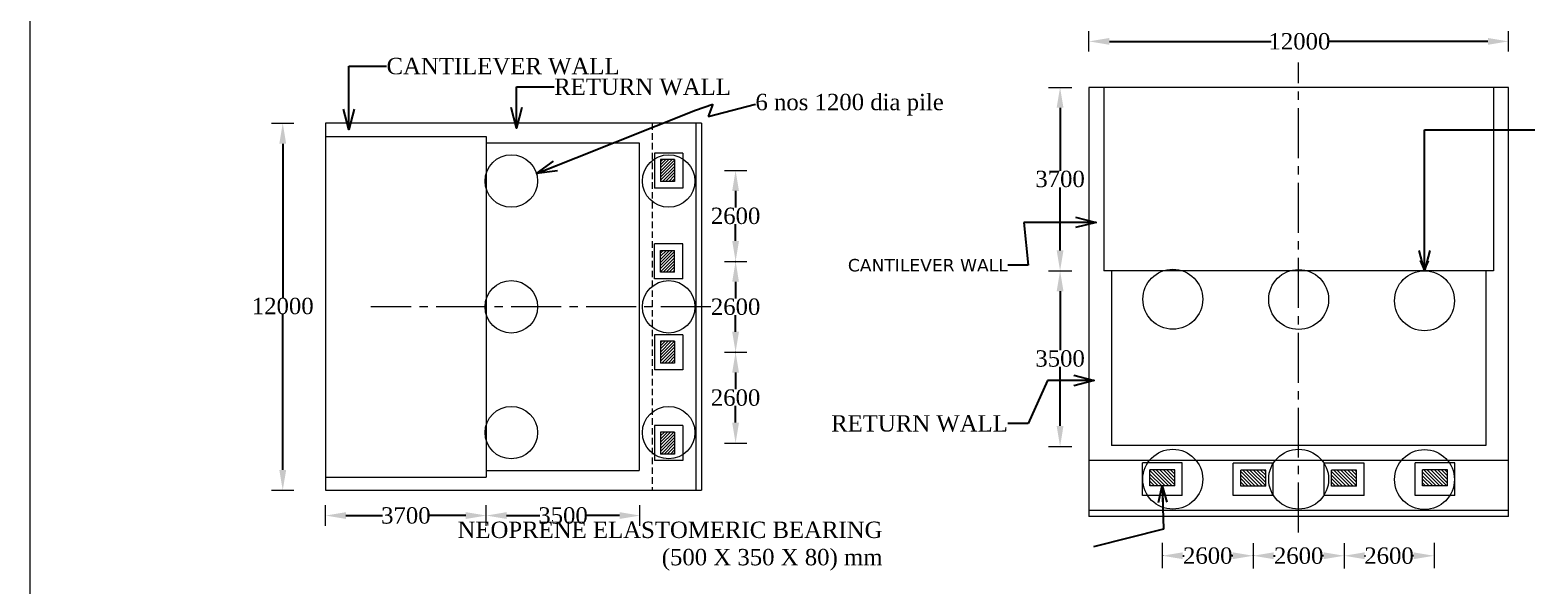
# Model space of a CAD drawing. Header units: millimetres. Extents: x -20950785 to 389010297, y -11535949 to 14056629.
# Tile 114 of 256: x 11224182 to 11293172, y -1604532 to -1579141. Entities that reach past the tile are written whole.
import ezdxf

# ---------------------------------------------------------------- set-up
doc = ezdxf.new("R2010")
doc.units = ezdxf.units.MM
doc.header["$LTSCALE"] = 60
doc.header["$MEASUREMENT"] = 0
doc.linetypes.add('CENTER2', pattern=[28.575, 19.05, -3.175, 3.175, -3.175])
doc.linetypes.add('HIDDEN', pattern=[0.375, 0.25, -0.125])
doc.dimstyles.get("Standard").update_dxf_attribs({"dimtxt": 400, "dimasz": 215, "dimexe": 0.18, "dimexo": 0.0625, "dimgap": 0.09, "dimtad": 0, "dimtih": 1, "dimtoh": 1, "dimdec": 0, "dimzin": 4, "dimdsep": 46, "dimtxsty": 'Standard', "dimblk": 'OPEN90', "dimcen": 0, "dimadec": 0, "dimazin": 1, "dimtfac": 1, "dimtdec": 0, "dimtix": 1, "dimtofl": 0, "dimtmove": 0, "dimatfit": 3, "dimldrblk": 'OPEN30', "dimfxl": 1, "dimtolj": 1, "dimtzin": 0, "dimarcsym": 0})
pattern_1 = [(45, (9965218.75, -1731223.01), (-70.710678, 70.710678), [])]

# ---------------------------------------------------------------- blocks, each defined once
blk = doc.blocks.new('*D556')
at = {"color": 0, "linetype": 'Continuous', "lineweight": -2, "transparency": 16777216}
for p, q in [((11256451, -1593884), (11256462, -1593884)), ((11256461, -1594819), (11256461, -1595582)), ((11256461, -1597108), (11256461, -1596345)), ((11256462, -1598043), (11256462, -1598043))]:
    blk.add_line(p, q, dxfattribs=at)
at = {"color": 0, "linetype": 'Continuous', "lineweight": 9, "transparency": 16777216}
for points in [[(11256306, -1594819), (11256617, -1594819), (11256461, -1593884)], [(11256306, -1597108), (11256617, -1597108), (11256461, -1598043)]]:
    blk.add_solid(points, dxfattribs=at)
at = {"layer": 'Defpoints', "color": 0, "linetype": 'Continuous', "lineweight": 9, "transparency": 16777216}
for p in [(11256451, -1593884), (11256461, -1598043), (11256461, -1598043)]:
    blk.add_point(p, dxfattribs=at)
at = {"color": 0, "linetype": 'Continuous', "lineweight": 9, "transparency": 16777216, "insert": (11256461, -1595964), "char_height": 500, "attachment_point": 5}
blk.add_mtext('\\A1;{\\fTimes New Roman|b0|i0|c0|p18;\\H1.5x;2600}', dxfattribs=at)
blk = doc.blocks.new('*D557')
at = {"color": 0, "linetype": 'Continuous', "lineweight": -2, "transparency": 16777216}
for p, q in [((11256462, -1589725), (11256462, -1589725)), ((11256462, -1590660), (11256462, -1591423)), ((11256462, -1592949), (11256462, -1592186)), ((11256441, -1593884), (11256462, -1593884))]:
    blk.add_line(p, q, dxfattribs=at)
at = {"color": 0, "linetype": 'Continuous', "lineweight": 9, "transparency": 16777216}
for points in [[(11256306, -1590660), (11256617, -1590660), (11256462, -1589725)], [(11256306, -1592949), (11256617, -1592949), (11256462, -1593884)]]:
    blk.add_solid(points, dxfattribs=at)
at = {"layer": 'Defpoints', "color": 0, "linetype": 'Continuous', "lineweight": 9, "transparency": 16777216}
for p in [(11256462, -1589725), (11256441, -1593884), (11256462, -1593884)]:
    blk.add_point(p, dxfattribs=at)
at = {"color": 0, "linetype": 'Continuous', "lineweight": 9, "transparency": 16777216, "insert": (11256462, -1591805), "char_height": 500, "attachment_point": 5}
blk.add_mtext('\\A1;{\\fTimes New Roman|b0|i0|c0|p18;\\H1.5x;2600}', dxfattribs=at)
blk = doc.blocks.new('*D558')
at = {"color": 0, "linetype": 'Continuous', "lineweight": -2, "transparency": 16777216}
for p, q in [((11235740, -1583405), (11235740, -1583405)), ((11235740, -1584340), (11235740, -1591392)), ((11235740, -1599270), (11235740, -1592155)), ((11235740, -1600205), (11235740, -1600205))]:
    blk.add_line(p, q, dxfattribs=at)
at = {"color": 0, "linetype": 'Continuous', "lineweight": 9, "transparency": 16777216}
for points in [[(11235584, -1584340), (11235896, -1584340), (11235740, -1583405)], [(11235584, -1599270), (11235896, -1599270), (11235740, -1600205)]]:
    blk.add_solid(points, dxfattribs=at)
at = {"layer": 'Defpoints', "color": 0, "linetype": 'Continuous', "lineweight": 9, "transparency": 16777216}
for p in [(11235740, -1583405), (11235740, -1600205), (11235740, -1600205)]:
    blk.add_point(p, dxfattribs=at)
at = {"color": 0, "linetype": 'Continuous', "lineweight": 9, "transparency": 16777216, "insert": (11235740, -1591774), "char_height": 500, "attachment_point": 5}
blk.add_mtext('\\A1;{\\fTimes New Roman|b0|i0|c0|p18;\\H1.5x;12000}', dxfattribs=at)
blk = doc.blocks.new('*D559')
at = {"color": 0, "linetype": 'Continuous', "lineweight": -2, "transparency": 16777216}
for p, q in [((11237699, -1601360), (11237699, -1601360)), ((11238634, -1601360), (11240309, -1601360)), ((11244114, -1601360), (11242440, -1601360)), ((11245049, -1601360), (11245049, -1601360))]:
    blk.add_line(p, q, dxfattribs=at)
at = {"color": 0, "linetype": 'Continuous', "lineweight": 9, "transparency": 16777216}
for points in [[(11238634, -1601204), (11238634, -1601516), (11237699, -1601360)], [(11244114, -1601204), (11244114, -1601516), (11245049, -1601360)]]:
    blk.add_solid(points, dxfattribs=at)
at = {"layer": 'Defpoints', "color": 0, "linetype": 'Continuous', "lineweight": 9, "transparency": 16777216}
for p in [(11237699, -1601360), (11245049, -1601360), (11245049, -1601360)]:
    blk.add_point(p, dxfattribs=at)
at = {"color": 0, "linetype": 'Continuous', "lineweight": 9, "transparency": 16777216, "insert": (11241374, -1601360), "char_height": 500, "attachment_point": 5}
blk.add_mtext('\\A1;{\\fTimes New Roman|b0|i0|c0|p18;\\H1.5x;3700}', dxfattribs=at)
blk = doc.blocks.new('*D560')
at = {"color": 0, "linetype": 'Continuous', "lineweight": -2, "transparency": 16777216}
for p, q in [((11245049, -1601360), (11245049, -1601360)), ((11245984, -1601360), (11247502, -1601360)), ((11251151, -1601360), (11249633, -1601360)), ((11252086, -1601360), (11252086, -1601360))]:
    blk.add_line(p, q, dxfattribs=at)
at = {"color": 0, "linetype": 'Continuous', "lineweight": 9, "transparency": 16777216}
for points in [[(11245984, -1601204), (11245984, -1601516), (11245049, -1601360)], [(11251151, -1601204), (11251151, -1601516), (11252086, -1601360)]]:
    blk.add_solid(points, dxfattribs=at)
at = {"layer": 'Defpoints', "color": 0, "linetype": 'Continuous', "lineweight": 9, "transparency": 16777216}
for p in [(11245049, -1601360), (11252086, -1601360), (11252086, -1601360)]:
    blk.add_point(p, dxfattribs=at)
at = {"color": 0, "linetype": 'Continuous', "lineweight": 9, "transparency": 16777216, "insert": (11248567, -1601360), "char_height": 500, "attachment_point": 5}
blk.add_mtext('\\A1;{\\fTimes New Roman|b0|i0|c0|p18;\\H1.5x;3500}', dxfattribs=at)
blk = doc.blocks.new('*D567')
at = {"color": 0, "linetype": 'Continuous', "lineweight": -2, "transparency": 16777216}
for p, q in [((11275989, -1603183), (11275989, -1603199)), ((11276924, -1603199), (11276991, -1603199)), ((11279210, -1603199), (11279143, -1603199)), ((11280145, -1603199), (11280145, -1603199))]:
    blk.add_line(p, q, dxfattribs=at)
at = {"color": 0, "linetype": 'Continuous', "lineweight": 9, "transparency": 16777216}
for points in [[(11276924, -1603043), (11276924, -1603355), (11275989, -1603199)], [(11279210, -1603043), (11279210, -1603355), (11280145, -1603199)]]:
    blk.add_solid(points, dxfattribs=at)
at = {"layer": 'Defpoints', "color": 0, "linetype": 'Continuous', "lineweight": 9, "transparency": 16777216}
for p in [(11275989, -1603183), (11275989, -1603199), (11280145, -1603199)]:
    blk.add_point(p, dxfattribs=at)
at = {"color": 0, "linetype": 'Continuous', "lineweight": 9, "transparency": 16777216, "insert": (11278067, -1603199), "char_height": 500, "attachment_point": 5}
blk.add_mtext('\\A1;{\\fTimes New Roman|b0|i0|c0|p18;\\H1.5x;2600}', dxfattribs=at)
blk = doc.blocks.new('*D568')
at = {"color": 0, "linetype": 'Continuous', "lineweight": -2, "transparency": 16777216}
for p, q in [((11280147, -1603183), (11280147, -1603200)), ((11281082, -1603200), (11281151, -1603200)), ((11283371, -1603200), (11283303, -1603200)), ((11284306, -1603200), (11284306, -1603200))]:
    blk.add_line(p, q, dxfattribs=at)
at = {"color": 0, "linetype": 'Continuous', "lineweight": 9, "transparency": 16777216}
for points in [[(11281082, -1603044), (11281082, -1603356), (11280147, -1603200)], [(11283371, -1603044), (11283371, -1603356), (11284306, -1603200)]]:
    blk.add_solid(points, dxfattribs=at)
at = {"layer": 'Defpoints', "color": 0, "linetype": 'Continuous', "lineweight": 9, "transparency": 16777216}
for p in [(11280147, -1603183), (11280147, -1603200), (11284306, -1603200)]:
    blk.add_point(p, dxfattribs=at)
at = {"color": 0, "linetype": 'Continuous', "lineweight": 9, "transparency": 16777216, "insert": (11282227, -1603200), "char_height": 500, "attachment_point": 5}
blk.add_mtext('\\A1;{\\fTimes New Roman|b0|i0|c0|p18;\\H1.5x;2600}', dxfattribs=at)
blk = doc.blocks.new('*D569')
at = {"color": 0, "linetype": 'Continuous', "lineweight": -2, "transparency": 16777216}
for p, q in [((11272630, -1579656), (11272630, -1579656)), ((11273565, -1579656), (11280962, -1579656)), ((11290889, -1579656), (11283562, -1579656)), ((11291824, -1579656), (11291824, -1579656))]:
    blk.add_line(p, q, dxfattribs=at)
at = {"color": 0, "linetype": 'Continuous', "lineweight": 9, "transparency": 16777216}
for points in [[(11273565, -1579500), (11273565, -1579812), (11272630, -1579656)], [(11290889, -1579500), (11290889, -1579812), (11291824, -1579656)]]:
    blk.add_solid(points, dxfattribs=at)
at = {"layer": 'Defpoints', "color": 0, "linetype": 'Continuous', "lineweight": 9, "transparency": 16777216}
for p in [(11272630, -1579656), (11272630, -1579656), (11291824, -1579656)]:
    blk.add_point(p, dxfattribs=at)
at = {"color": 0, "linetype": 'Continuous', "lineweight": 9, "transparency": 16777216, "insert": (11282262, -1579656), "char_height": 500, "attachment_point": 5}
blk.add_mtext('\\A1;{\\fTimes New Roman|b0|i0|c0|p18;\\H1.5x;12000}', dxfattribs=at)
blk = doc.blocks.new('*D570')
at = {"color": 0, "linetype": 'Continuous', "lineweight": -2, "transparency": 16777216}
for p, q in [((11271310, -1581759), (11271310, -1581759)), ((11271310, -1582694), (11271310, -1585575)), ((11271310, -1589221), (11271310, -1586340)), ((11271310, -1590156), (11271310, -1590156))]:
    blk.add_line(p, q, dxfattribs=at)
at = {"color": 0, "linetype": 'Continuous', "lineweight": 9, "transparency": 16777216}
for points in [[(11271154, -1582694), (11271465, -1582694), (11271310, -1581759)], [(11271154, -1589221), (11271465, -1589221), (11271310, -1590156)]]:
    blk.add_solid(points, dxfattribs=at)
at = {"layer": 'Defpoints', "color": 0, "linetype": 'Continuous', "lineweight": 9, "transparency": 16777216}
for p in [(11271310, -1581759), (11271310, -1590156), (11271310, -1590156)]:
    blk.add_point(p, dxfattribs=at)
at = {"color": 0, "linetype": 'Continuous', "lineweight": 9, "transparency": 16777216, "insert": (11271310, -1585957), "char_height": 500, "attachment_point": 5}
blk.add_mtext('\\A1;{\\fTimes New Roman|b0|i0|c0|p18;\\H1.5x;3700}', dxfattribs=at)
blk = doc.blocks.new('*D571')
at = {"color": 0, "linetype": 'Continuous', "lineweight": -2, "transparency": 16777216}
for p, q in [((11271310, -1590156), (11271310, -1590156)), ((11271310, -1591091), (11271310, -1593794)), ((11271310, -1597260), (11271310, -1594557)), ((11271310, -1598195), (11271310, -1598195))]:
    blk.add_line(p, q, dxfattribs=at)
at = {"color": 0, "linetype": 'Continuous', "lineweight": 9, "transparency": 16777216}
for points in [[(11271154, -1591091), (11271465, -1591091), (11271310, -1590156)], [(11271154, -1597260), (11271465, -1597260), (11271310, -1598195)]]:
    blk.add_solid(points, dxfattribs=at)
at = {"layer": 'Defpoints', "color": 0, "linetype": 'Continuous', "lineweight": 9, "transparency": 16777216}
for p in [(11271310, -1590156), (11271310, -1598195), (11271310, -1598195)]:
    blk.add_point(p, dxfattribs=at)
at = {"color": 0, "linetype": 'Continuous', "lineweight": 9, "transparency": 16777216, "insert": (11271310, -1594175), "char_height": 500, "attachment_point": 5}
blk.add_mtext('\\A1;{\\fTimes New Roman|b0|i0|c0|p18;\\H1.5x;3500}', dxfattribs=at)
blk = doc.blocks.new('*D574')
at = {"color": 0, "linetype": 'Continuous', "lineweight": -2, "transparency": 16777216}
for p, q in [((11284306, -1603200), (11284306, -1603200)), ((11285241, -1603200), (11285287, -1603200)), ((11287485, -1603200), (11287439, -1603200)), ((11288420, -1603200), (11288420, -1603200))]:
    blk.add_line(p, q, dxfattribs=at)
at = {"color": 0, "linetype": 'Continuous', "lineweight": 9, "transparency": 16777216}
for points in [[(11285241, -1603044), (11285241, -1603356), (11284306, -1603200)], [(11287485, -1603044), (11287485, -1603356), (11288420, -1603200)]]:
    blk.add_solid(points, dxfattribs=at)
at = {"layer": 'Defpoints', "color": 0, "linetype": 'Continuous', "lineweight": 9, "transparency": 16777216}
for p in [(11284306, -1603200), (11284306, -1603200), (11288420, -1603200)]:
    blk.add_point(p, dxfattribs=at)
at = {"color": 0, "linetype": 'Continuous', "lineweight": 9, "transparency": 16777216, "insert": (11286363, -1603200), "char_height": 500, "attachment_point": 5}
blk.add_mtext('\\A1;{\\fTimes New Roman|b0|i0|c0|p18;\\H1.5x;2600}', dxfattribs=at)
blk = doc.blocks.new('*D579')
at = {"color": 0, "linetype": 'Continuous', "lineweight": -2, "transparency": 16777216}
for p, q in [((11256462, -1585566), (11256462, -1585566)), ((11256462, -1586501), (11256462, -1587264)), ((11256462, -1588790), (11256462, -1588027)), ((11256441, -1589725), (11256462, -1589725))]:
    blk.add_line(p, q, dxfattribs=at)
at = {"color": 0, "linetype": 'Continuous', "lineweight": 9, "transparency": 16777216}
for points in [[(11256306, -1586501), (11256617, -1586501), (11256462, -1585566)], [(11256306, -1588790), (11256617, -1588790), (11256462, -1589725)]]:
    blk.add_solid(points, dxfattribs=at)
at = {"layer": 'Defpoints', "color": 0, "linetype": 'Continuous', "lineweight": 9, "transparency": 16777216}
for p in [(11256462, -1585566), (11256441, -1589725), (11256462, -1589725)]:
    blk.add_point(p, dxfattribs=at)
at = {"color": 0, "linetype": 'Continuous', "lineweight": 9, "transparency": 16777216, "insert": (11256462, -1587646), "char_height": 500, "attachment_point": 5}
blk.add_mtext('\\A1;{\\fTimes New Roman|b0|i0|c0|p18;\\H1.5x;2600}', dxfattribs=at)

msp = doc.modelspace()

# ---------------------------------------------------------------- hatches: boundary and pattern name
at = {"linetype": 'Continuous', "lineweight": 9}
h = msp.add_hatch(dxfattribs=at)
h.set_pattern_fill('ANSI31', color=256, scale=800)
h.set_pattern_definition([(45, (9965218.75, -1727605.51), (-70.710678, 70.710678), [])])
h.paths.add_polyline_path([(11253669.37, -1585066.69), (11253029.37, -1585066.69), (11253029.37, -1586066.69), (11253669.37, -1586066.69)])
h = msp.add_hatch(dxfattribs=at)
h.set_pattern_fill('ANSI31', color=256, scale=800)
h.set_pattern_definition(pattern_1)
h.paths.add_polyline_path([(11253029.37, -1589225.19), (11253669.37, -1589225.19), (11253669.37, -1590225.19), (11253029.37, -1590225.19)])
h = msp.add_hatch(dxfattribs=at)
h.set_pattern_fill('ANSI31', color=256, scale=800)
h.set_pattern_definition(pattern_1)
h.paths.add_polyline_path([(11253029.37, -1594384.19), (11253669.37, -1594384.19), (11253669.37, -1593384.19), (11253029.37, -1593384.19)])
h = msp.add_hatch(dxfattribs=at)
h.set_pattern_fill('ANSI31', color=256, scale=800)
h.set_pattern_definition([(45, (9965218.75, -1730682.01), (-70.710678, 70.710678), [])])
h.paths.add_polyline_path([(11253669.37, -1597543.19), (11253029.37, -1597543.19), (11253029.37, -1598543.19), (11253669.37, -1598543.19)])
h = msp.add_hatch(dxfattribs=at)
h.set_pattern_fill('ANSI31', color=256, scale=914, angle=-90)
h.set_pattern_definition([(315, (11124448.83, -127949.55), (80.78695, 80.78695), [])])
h.paths.add_polyline_path([(11276559.93, -1600004.39), (11276559.93, -1599273.19), (11275417.43, -1599273.19), (11275417.43, -1600004.39)])
h = msp.add_hatch(dxfattribs=at)
h.set_pattern_fill('ANSI31', color=256, scale=914, angle=-90)
h.set_pattern_definition([(315, (11123237.82, -127957.29), (80.78695, 80.78695), [])])
h.paths.add_polyline_path([(11279576.17, -1599280.93), (11279576.17, -1600012.13), (11280718.67, -1600012.13), (11280718.67, -1599280.93)])
h = msp.add_hatch(dxfattribs=at)
h.set_pattern_fill('ANSI31', color=256, scale=914, angle=-90)
h.set_pattern_definition([(315, (11127396.57, -127954.91), (80.78695, 80.78695), [])])
h.paths.add_polyline_path([(11283734.91, -1599278.54), (11283734.91, -1600009.74), (11284877.41, -1600009.74), (11284877.41, -1599278.54)])
h = msp.add_hatch(dxfattribs=at)
h.set_pattern_fill('ANSI31', color=256, scale=914, angle=-90)
h.set_pattern_definition([(315, (11126185.56, -127949.55), (80.78695, 80.78695), [])])
h.paths.add_polyline_path([(11289036.16, -1600004.39), (11289036.16, -1599273.19), (11287893.66, -1599273.19), (11287893.66, -1600004.39)])

# ---------------------------------------------------------------- linework, layer by layer
for p, q in [((11272629.79, -1580125.81), (11272629.79, -1579185.81)), ((11291823.79, -1580125.81), (11291823.79, -1579185.81)), ((11270772.66, -1581758.66), (11271846.61, -1581758.66)), ((11272629.79, -1581758.66), (11272629.79, -1601409.66)), ((11291823.79, -1581758.66), (11272629.79, -1581758.66)), ((11272629.79, -1581758.66), (11272629.79, -1589756.16)), ((11273315.29, -1581758.66), (11273315.29, -1590156.04)), ((11273315.29, -1581758.66), (11273315.29, -1582693.65)), ((11291138.29, -1581758.66), (11291138.29, -1590156.04)), ((11291823.79, -1601409.66), (11291823.79, -1581758.66)), ((11235231.76, -1583404.69), (11236248.26, -1583404.69)), ((11237699.37, -1583404.69), (11237699.37, -1600204.69)), ((11254899.37, -1583404.69), (11237699.37, -1583404.69)), ((11237699.37, -1584004.69), (11245049.37, -1584004.69)), ((11245049.37, -1584004.69), (11245049.37, -1599604.69)), ((11254649.37, -1583404.69), (11254649.37, -1600204.69)), ((11254899.37, -1583404.69), (11254899.37, -1600204.69)), ((11245049.37, -1584304.69), (11252049.37, -1584304.69)), ((11252049.37, -1584304.69), (11252049.37, -1599304.69)), ((11254049.37, -1584766.69), (11252749.37, -1584766.69)), ((11252749.37, -1584766.69), (11252749.37, -1586366.69)), ((11253669.37, -1585066.69), (11253029.37, -1585066.69)), ((11253029.37, -1585066.69), (11253029.37, -1586066.69)), ((11253669.37, -1585066.69), (11253669.37, -1586066.69)), ((11254049.37, -1584766.69), (11254049.37, -1586366.69)), ((11253669.37, -1586066.69), (11253029.37, -1586066.69)), ((11255953.22, -1585566.69), (11256969.72, -1585566.69)), ((11254049.37, -1586366.69), (11252749.37, -1586366.69)), ((11254049.37, -1588925.19), (11252749.37, -1588925.19)), ((11252749.37, -1590525.19), (11252749.37, -1588925.19)), ((11253029.37, -1590225.19), (11253029.37, -1589225.19)), ((11253669.37, -1590225.19), (11253669.37, -1589225.19)), ((11254049.37, -1590525.19), (11254049.37, -1588925.19)), ((11253669.37, -1590225.19), (11253029.37, -1590225.19)), ((11255953.22, -1589725.19), (11256969.72, -1589725.19)), ((11255953.4, -1589725.19), (11256969.9, -1589725.19)), ((11270772.66, -1590156.04), (11271846.61, -1590156.04)), ((11291138.29, -1590156.04), (11273315.29, -1590156.04)), ((11273658.04, -1590156.04), (11273658.04, -1598153.54)), ((11290795.54, -1590156.04), (11290795.54, -1598153.54)), ((11254049.37, -1590525.19), (11252749.37, -1590525.19)), ((11254049.37, -1593084.19), (11252749.37, -1593084.19)), ((11252749.37, -1593084.19), (11252749.37, -1594684.19)), ((11253669.37, -1593384.19), (11253029.37, -1593384.19)), ((11253029.37, -1593384.19), (11253029.37, -1594384.19)), ((11253669.37, -1593384.19), (11253669.37, -1594384.19)), ((11254049.37, -1593084.19), (11254049.37, -1594684.19)), ((11255953.22, -1593884.19), (11256969.72, -1593884.19)), ((11254049.37, -1594684.19), (11252749.37, -1594684.19)), ((11253669.37, -1594384.19), (11253029.37, -1594384.19)), ((11272629.79, -1594783.16), (11272629.79, -1596382.66)), ((11272629.79, -1596382.66), (11272629.79, -1601409.66)), ((11254049.37, -1597243.19), (11252749.37, -1597243.19)), ((11252749.37, -1597243.19), (11252749.37, -1598843.19)), ((11253669.37, -1597543.19), (11253029.37, -1597543.19)), ((11253029.37, -1597543.19), (11253029.37, -1598543.19)), ((11253669.37, -1597543.19), (11253669.37, -1598543.19)), ((11254049.37, -1597243.19), (11254049.37, -1598843.19)), ((11255953.22, -1598043.19), (11256969.72, -1598043.19)), ((11270772.66, -1598194.83), (11271846.61, -1598194.83)), ((11290795.54, -1598153.54), (11273658.04, -1598153.54)), ((11254049.37, -1598843.19), (11252749.37, -1598843.19)), ((11253669.37, -1598543.19), (11253029.37, -1598543.19)), ((11291823.79, -1598839.04), (11272629.79, -1598839.04)), ((11275074.68, -1600438.54), (11275074.68, -1598953.29)), ((11276902.68, -1598953.29), (11275074.68, -1598953.29)), ((11276902.68, -1600438.54), (11276902.68, -1598953.29)), ((11279233.42, -1600446.28), (11279233.42, -1598961.03)), ((11281061.42, -1598961.03), (11279233.42, -1598961.03)), ((11281061.42, -1600446.28), (11281061.42, -1598961.03)), ((11283392.16, -1600443.89), (11283392.16, -1598958.64)), ((11285220.16, -1598958.64), (11283392.16, -1598958.64)), ((11285220.16, -1600443.89), (11285220.16, -1598958.64)), ((11287550.91, -1600438.54), (11287550.91, -1598953.29)), ((11289378.91, -1598953.29), (11287550.91, -1598953.29)), ((11289378.91, -1600438.54), (11289378.91, -1598953.29)), ((11237699.37, -1599604.69), (11245049.37, -1599604.69)), ((11237699.37, -1599604.69), (11238517.74, -1599604.69)), ((11245049.37, -1599304.69), (11252049.37, -1599304.69)), ((11275417.43, -1600004.39), (11275417.43, -1599273.19)), ((11276559.93, -1599273.19), (11275417.43, -1599273.19)), ((11276559.93, -1600004.39), (11276559.93, -1599273.19)), ((11279576.17, -1600012.13), (11279576.17, -1599280.93)), ((11280718.67, -1599280.93), (11279576.17, -1599280.93)), ((11280718.67, -1600012.13), (11280718.67, -1599280.93)), ((11283734.91, -1600009.74), (11283734.91, -1599278.54)), ((11284877.41, -1599278.54), (11283734.91, -1599278.54)), ((11284877.41, -1600009.74), (11284877.41, -1599278.54)), ((11287893.66, -1600004.39), (11287893.66, -1599273.19)), ((11289036.16, -1599273.19), (11287893.66, -1599273.19)), ((11289036.16, -1600004.39), (11289036.16, -1599273.19)), ((11235231.76, -1600204.69), (11236248.26, -1600204.69)), ((11237699.37, -1600204.69), (11254899.37, -1600204.69)), ((11237699.37, -1600204.69), (11244699.37, -1600204.69)), ((11249099.37, -1600204.69), (11250499.37, -1600204.69)), ((11250499.37, -1600204.69), (11254899.37, -1600204.69)), ((11276902.68, -1600438.54), (11275074.68, -1600438.54)), ((11276559.93, -1600004.39), (11275417.43, -1600004.39)), ((11281061.42, -1600446.28), (11279233.42, -1600446.28)), ((11280718.67, -1600012.13), (11279576.17, -1600012.13)), ((11285220.16, -1600443.89), (11283392.16, -1600443.89)), ((11284877.41, -1600009.74), (11283734.91, -1600009.74)), ((11289378.91, -1600438.54), (11287550.91, -1600438.54)), ((11289036.16, -1600004.39), (11287893.66, -1600004.39)), ((11237699.37, -1601830.19), (11237699.37, -1600890.19)), ((11245049.37, -1601830.19), (11245049.37, -1600890.19)), ((11252085.51, -1601830.19), (11252085.51, -1600890.19)), ((11291823.79, -1601124.04), (11272629.79, -1601124.04)), ((11291823.79, -1601409.66), (11272629.79, -1601409.66)), ((11275988.68, -1602613.69), (11275988.68, -1603775.04)), ((11280147.42, -1602621.43), (11280147.42, -1603782.78)), ((11284306.16, -1602619.05), (11284306.16, -1603780.4)), ((11288420.44, -1602613.69), (11288420.44, -1603775.04))]:
    msp.add_line(p, q, dxfattribs=at)
at = {"linetype": 'CENTER2', "lineweight": 9, "ltscale": 2}
for p, q in [((11282226.79, -1602138.66), (11282226.79, -1580619.64)), ((11255333.57, -1591804.69), (11239768.69, -1591804.69))]:
    msp.add_line(p, q, dxfattribs=at)
at = {"linetype": 'HIDDEN', "lineweight": 9, "ltscale": 20}
msp.add_line((11252649.37, -1583404.69), (11252649.37, -1600204.69), dxfattribs=at)
at = {"linetype": 'Continuous', "lineweight": 9, "ltscale": 2}
for p, q in [((11253029.37, -1589225.19), (11253669.37, -1589225.19)), ((11287985.05, -1590156.04), (11287780.19, -1589699.76)), ((11287985.05, -1590156.04), (11288189.91, -1589699.76))]:
    msp.add_line(p, q, dxfattribs=at)
at = {"color": 7, "linetype": 'Continuous', "lineweight": 9, "ltscale": 2}
msp.add_lwpolyline([(11224181.5, -1430738.8), (11559138.7, -1430738.8), (11559138.7, -1657832.19), (11224181.5, -1657832.19)], close=True, dxfattribs=at)
at = {"linetype": 'Continuous', "lineweight": 9}
for centre, radius in [((11246199.37, -1586046.69), 1200), ((11253399.37, -1586046.69), 1200), ((11276468.53, -1591458.89), 1371), ((11282226.79, -1591469.91), 1371), ((11287985.05, -1591527.04), 1371), ((11246199.37, -1591804.69), 1200), ((11253399.37, -1591804.69), 1200), ((11246199.37, -1597562.69), 1200), ((11253399.37, -1597562.69), 1200), ((11276466.94, -1599695.62), 1371), ((11282226.79, -1599695.91), 1371), ((11287985.05, -1599711.81), 1371)]:
    msp.add_circle(centre, radius, dxfattribs=at)

# ---------------------------------------------------------------- texts
for s, insert, char_height, width, attachment_point in [('{\\fTimes New Roman|b0|i0|c0|p18;CANTILEVER WALL}', (11240489.45, -1580792.99), 750, 12909.5255, 4), ('{\\fTimes New Roman|b0|i0|c0|p18;RETURN WALL}', (11248160.4, -1581738.9), 750, 8608.9646, 4), ('{\\fVerdana|b0|i0|c0|p34;CANTILEVER WALL}', (11268917.75, -1589906.18), 571.25, 14749.1329, 6), ('{\\fTimes New Roman|b0|i0|c0|p18;RETURN WALL}', (11268919.41, -1597149.22), 750, 8075.655, 6)]:
    msp.add_mtext(s, dxfattribs=dict(at, insert=insert, char_height=char_height, width=width, attachment_point=attachment_point))
at = {"linetype": 'Continuous', "lineweight": 9, "char_height": 750}
for s, insert, attachment_point in [('{\\fTimes New Roman|b0|i0|c0|p18;6 nos 1200 dia pile}', (11257368.65, -1582553.02), 4), ('{\\fTimes New Roman|b0|i0|c0|p18;NEOPRENE ELASTOMERIC BEARING\\P  (500 X 350 X 80) mm\\P }', (11263183.08, -1603385.04), 6)]:
    msp.add_mtext(s, dxfattribs=dict(at, insert=insert, attachment_point=attachment_point))

# ---------------------------------------------------------------- dimensions: what is measured, and where the dimension line sits
at = {"linetype": 'Continuous', "lineweight": 9}
for base, p1, p2, angle, picture, middle in [((11272629.79, -1579655.81), (11291823.79, -1579655.81), (11272629.79, -1579655.81), 180, '*D569', (11282262.07, -1579655.81)), ((11235740.19, -1600204.69), (11235740.19, -1583404.69), (11235740.19, -1600204.69), 270, '*D558', (11235740.19, -1591773.81))]:
    dim = msp.add_linear_dim(base=base, p1=p1, p2=p2, angle=angle, text='{\\fTimes New Roman|b0|i0|c0|p18;\\H1.5x;12000}', dimstyle='Standard', override={"dimtxt": 500, "dimasz": 935, "dimfxl": 300}, dxfattribs=at)
    dim.commit()
    dim.dimension.update_dxf_attribs({"geometry": picture, "text_midpoint": middle, "dimtype": 160})
for base, p1, p2, angle, text, picture, middle in [((11271309.63, -1590156.04), (11271309.63, -1581758.66), (11271309.63, -1590156.04), 270, '{\\fTimes New Roman|b0|i0|c0|p18;\\H1.5x;3700}', '*D570', (11271309.63, -1585957.35)), ((11256461.65, -1589725.19), (11256461.65, -1585566.19), (11256441.25, -1589725.19), 90, '{\\fTimes New Roman|b0|i0|c0|p18;\\H1.5x;2600}', '*D579', (11256461.65, -1587645.69)), ((11256461.65, -1593884.19), (11256461.65, -1589725.19), (11256441.25, -1593884.19), 90, '{\\fTimes New Roman|b0|i0|c0|p18;\\H1.5x;2600}', '*D557', (11256461.65, -1591804.69)), ((11271309.63, -1598194.83), (11271309.63, -1590156.04), (11271309.63, -1598194.83), 270, '{\\fTimes New Roman|b0|i0|c0|p18;\\H1.5x;3500}', '*D571', (11271309.63, -1594175.43)), ((11256461.47, -1598043.19), (11256451.27, -1593884.19), (11256461.47, -1598043.19), 90, '{\\fTimes New Roman|b0|i0|c0|p18;\\H1.5x;2600}', '*D556', (11256461.47, -1595963.69))]:
    dim = msp.add_linear_dim(base=base, p1=p1, p2=p2, angle=angle, text=text, dimstyle='Standard', override={"dimtxt": 500, "dimasz": 935, "dimfxl": 300}, dxfattribs=at)
    dim.commit()
    dim.dimension.update_dxf_attribs({"geometry": picture, "text_midpoint": middle})
for base, p1, p2, text, picture, middle in [((11245049.37, -1601360.19), (11237699.37, -1601360.19), (11245049.37, -1601360.19), '{\\fTimes New Roman|b0|i0|c0|p18;\\H1.5x;3700}', '*D559', (11241374.37, -1601360.19)), ((11252085.51, -1601360.19), (11245049.37, -1601360.19), (11252085.51, -1601360.19), '{\\fTimes New Roman|b0|i0|c0|p18;\\H1.5x;3500}', '*D560', (11248567.44, -1601360.19)), ((11275988.68, -1603199.27), (11280144.66, -1603199.27), (11275988.68, -1603182.71), '{\\fTimes New Roman|b0|i0|c0|p18;\\H1.5x;2600}', '*D567', (11278066.67, -1603199.27)), ((11280147.42, -1603199.73), (11284306.16, -1603199.73), (11280147.42, -1603182.53), '{\\fTimes New Roman|b0|i0|c0|p18;\\H1.5x;2600}', '*D568', (11282226.79, -1603199.73)), ((11284306.16, -1603199.73), (11288420.44, -1603199.73), (11284306.16, -1603199.85), '{\\fTimes New Roman|b0|i0|c0|p18;\\H1.5x;2600}', '*D574', (11286363.3, -1603199.73))]:
    dim = msp.add_linear_dim(base=base, p1=p1, p2=p2, text=text, dimstyle='Standard', override={"dimtxt": 500, "dimasz": 935, "dimfxl": 300}, dxfattribs=at)
    dim.commit()
    dim.dimension.update_dxf_attribs({"geometry": picture, "text_midpoint": middle})

# ---------------------------------------------------------------- leaders
at = {"linetype": 'Continuous', "lineweight": 9, "annotation_type": 0, "has_hookline": 1}
for points, override, hookline_direction, text_width in [([(11238768.36, -1583688.87), (11238768.36, -1580792.99), (11240489.36, -1580792.99)], {"dimtxt": 500, "dimasz": 935, "dimfxl": 300}, 0, 10362.11), ([(11246439.31, -1583620.69), (11246439.31, -1581738.9), (11248160.31, -1581738.9)], {"dimtxt": 500, "dimasz": 935, "dimfxl": 300}, 0, 7861.75), ([(11247348.63, -1585701.44), (11254623.28, -1582811.24), (11255417.5, -1582524.55), (11255205.55, -1583094.45), (11257368.56, -1582523.77)], {"dimtxt": 500, "dimasz": 935, "dimfxl": 300}, 0, 8348.95), ([(11272954.47, -1587939.84), (11269645.93, -1587939.84), (11269852.84, -1589906.18), (11268917.84, -1589906.18)], {"dimtxt": 500, "dimasz": 935, "dimfxl": 300}, 1, 7424.33), ([(11272876.57, -1595182.87), (11270726.62, -1595182.87), (11269854.5, -1597149.22), (11268919.5, -1597149.22)], {"dimtxt": 500, "dimasz": 935, "dimfxl": 300}, 1, 7861.75), ([(11275988.68, -1600004.39), (11276038.88, -1601981.01), (11272839.99, -1602796.73)], {"dimtxt": 500, "dimasz": 750, "dimfxl": 300}, 1, 18994.95)]:
    msp.add_leader(points, dimstyle='Standard', override=override, dxfattribs=dict(at, hookline_direction=hookline_direction, text_width=text_width))
at = {"linetype": 'Continuous', "lineweight": 9}
msp.add_leader([(11287985.05, -1590156.04), (11287985.05, -1583696.63), (11293035.11, -1583696.63)], dimstyle='Standard', override={"dimtxt": 500, "dimasz": 935, "dimfxl": 300}, dxfattribs=at)

doc.saveas('drawing.dxf')
